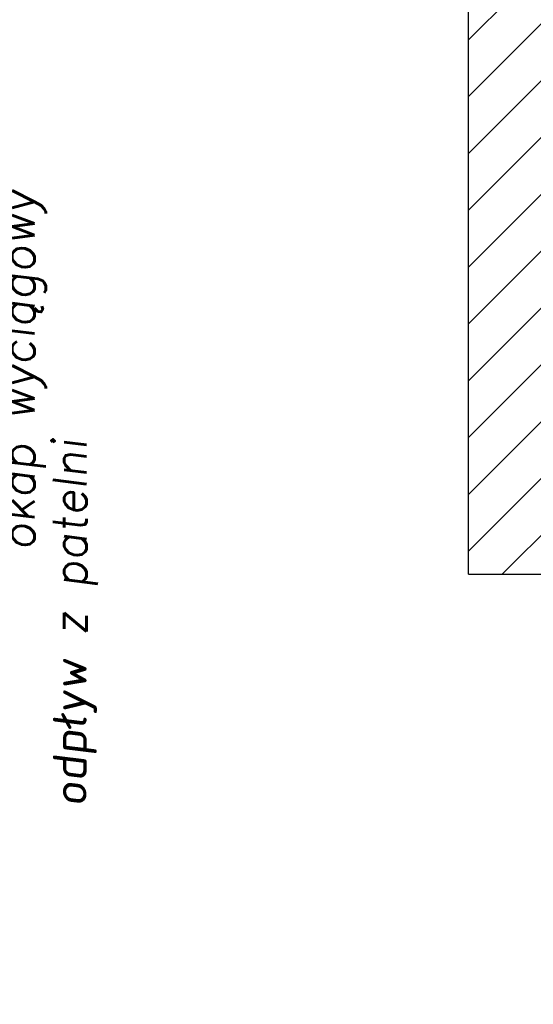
# Model space of a CAD drawing. Header units: millimetres. Extents: x -486876 to 553054, y -140324 to 834178.
# Tile 61 of 155: x -79498 to -78279, y 72804 to 75138. Entities that reach past the tile are written whole.
import ezdxf
from ezdxf.enums import TextEntityAlignment as Align

# ---------------------------------------------------------------- set-up
doc = ezdxf.new("R2010")
doc.units = ezdxf.units.MM
doc.linetypes.add('DASH2', pattern=[0.75, 0.5, -0.25])
doc.layers.add('_XREF', color=252, linetype='DASH2', lineweight=13)
doc.layers.add('XREF$0$ściana nośna', color=8, linetype='Continuous', lineweight=30)
for name, color, linetype in [('XREF$0$DRZWI', 8, 'Continuous'), ('XREF$0$nowe ściany', 8, 'Continuous'), ('XREF$0$WYMIARY', 9, 'Continuous'), ('XREF$0$WYPEŁNIENIA', 8, 'Continuous')]:
    doc.layers.add(name, color=color, linetype=linetype)
doc.styles.add('XREF$0$APLUS', font='arial.ttf', dxfattribs={"width": 0.6})
doc.styles.add('XREF$0$ROMANS', font='romans.shx')

# ---------------------------------------------------------------- blocks, each defined once
blk = doc.blocks.new('XREF')
at = {"layer": 'XREF$0$WYPEŁNIENIA'}
h = blk.add_hatch(dxfattribs=at)
h.set_pattern_fill('ANSI31', color=256, scale=3)
h.set_pattern_definition([(45, (-52999.899, 13162.694), (-6.7351921, 6.7351921), [])])
h.paths.add_polyline_path([(2558.56, 10304.91), (2546.56, 10304.91), (2546.56, 10206.27), (2556.56, 10206.27), (2558.56, 10206.27)])
h.paths.add_polyline_path([(2558.56, 10106.27), (2546.56, 10106.27), (2546.56, 10024.04), (2558.56, 10024.04)])
h.paths.add_polyline_path([(2161.56, 9779.12), (2121.56, 9779.12), (2121.56, 9694.37), (2161.56, 9694.37)])
h.paths.add_polyline_path([(2161.56, 9424.37), (2121.56, 9424.37), (2121.56, 9247.17), (1876.56, 9247.17), (1846.56, 9247.17), (1846.56, 9224.37), (2134.58, 9224.37), (2134.58, 9090.15), (2519.93, 9090.15), (2519.93, 9115.15), (2161.56, 9115.15)])
h.paths.add_polyline_path([(1876.56, 9441.47), (1846.56, 9441.47), (1846.56, 9404.47), (1876.56, 9404.47)])
h.paths.add_polyline_path([(1876.56, 9715.37), (1846.56, 9715.37), (1846.56, 9678.37), (1876.56, 9678.37)])
h.paths.add_polyline_path([(2699.1, 9115.15), (2648.93, 9115.15), (2648.93, 9090.15), (2699.1, 9090.15)])
h.paths.add_polyline_path([(2878.28, 9115.15), (2833.43, 9115.15), (2833.43, 9090.15), (2878.28, 9090.15)])
h.paths.add_polyline_path([(3386.56, 9321.43), (3541.76, 9319.38), (3541.76, 9339.38), (3386.56, 9341.43), (3386.56, 9472.15), (3361.56, 9472.15), (3361.56, 9115.15), (3007.28, 9115.15), (3007.28, 9090.15), (3386.56, 9090.15)])
h.paths.add_polyline_path([(3386.56, 9779.12), (3361.56, 9779.12), (3361.56, 9622.15), (3386.56, 9622.15)])
h.paths.add_polyline_path([(3386.56, 9871.31), (3361.56, 9871.31), (3361.56, 9779.12), (3386.56, 9779.12)])
h.paths.add_polyline_path([(3409.56, 10024.04), (3386.56, 10024.04), (3386.56, 10471.78), (3409.68, 10471.78), (3409.68, 10496.78), (3386.56, 10496.78), (3386.56, 10611.78), (3447.56, 10611.78), (3447.56, 10651.78), (3326.56, 10651.78), (3326.56, 10611.78), (3361.56, 10611.78), (3361.56, 10024.04), (3167, 10024.04), (3167, 9984.04), (3361.56, 9984.04), (3361.56, 9971.31), (3386.56, 9971.31), (3386.56, 9984.04), (3409.56, 9984.04)])
h.paths.add_polyline_path([(3221.56, 10651.78), (3201.56, 10651.78), (3201.56, 10666.78), (3176.56, 10666.78), (3176.56, 10322.95), (3201.56, 10322.95), (3201.56, 10611.78), (3221.56, 10611.78)])
h.paths.add_polyline_path([(2666.56, 10481.33), (2666.56, 10497.95), (2646.56, 10497.95), (2646.56, 10392.95), (2666.56, 10392.95)])
h.paths.add_polyline_path([(2833.43, 10649.37), (2666.56, 10649.37), (2666.56, 10637.37), (2833.43, 10637.37)])
h.paths.add_polyline_path([(2896.56, 10649.37), (2833.56, 10649.37), (2833.56, 10589.37), (2896.56, 10589.37)])
h.paths.add_polyline_path([(2896.56, 10649.37), (2884.56, 10649.37)])
h.paths.add_polyline_path([(3055.46, 10649.37), (2896.56, 10649.37), (2896.56, 10637.37), (3055.46, 10637.37)])
h.paths.add_polyline_path([(3033.87, 10637.37), (3021.87, 10637.37), (3021.87, 10496.71), (3033.87, 10496.71)])
h.paths.add_polyline_path([(3176.56, 10649.37), (3155.46, 10649.37), (3155.46, 10637.37), (3176.56, 10637.37)])
h.paths.add_polyline_path([(2806.56, 10316.91), (2666.56, 10316.91), (2666.56, 10304.91), (2794.56, 10304.91), (2794.56, 10223.94), (2806.56, 10223.94)])
at = {"layer": 'XREF$0$nowe ściany'}
blk.add_line((3176.56, 10322.95), (3201.56, 10322.95), dxfattribs=at)
at = {"layer": 'XREF$0$ściana nośna'}
blk.add_line((3176.56, 10322.95), (3176.56, 10666.78), dxfattribs=at)
at = {"style": 'XREF$0$APLUS'}
blk.add_attdef('165', text='', height=12.94, rotation=90, dxfattribs=at).set_placement((5850.28, 4086.91), align=Align.TOP_CENTER)
blk.add_attdef('70', text='', height=12.94, rotation=90, dxfattribs=at).set_placement((5846.74, 4087.03), align=Align.BOTTOM_CENTER)
at = {"layer": 'XREF$0$DRZWI', "style": 'XREF$0$APLUS'}
for tag, height, p in [('90', 10.59, (3968.05, 17970.78)), ('90', 10.59, (4273.69, 17907.63)), ('90', 10.59, (4647.11, 17907.63)), ('90', 10.59, (4995.74, 17907.63)), ('90', 10.59, (5345.01, 17907.63)), ('90', 8.24, (3625.86, 17450.53)), ('90', 8.24, (4282.58, 17436.64)), ('90', 8.24, (4577.82, 17436.64)), ('90', 8.24, (5003.12, 17436.64)), ('90', 8.24, (5300.95, 17436.64)), ('90', 8.24, (5625.63, 17350.96)), ('110', 12.94, (3772.73, 10725.01)), ('100', 12.94, (3763.85, 10003.38)), ('90', 10.59, (3383.41, 9921.97)), ('83', 10.59, (4118.73, 4184.03))]:
    blk.add_attdef(tag, text='', height=height, dxfattribs=at).set_placement(p, align=Align.BOTTOM_CENTER)
for tag, height, p in [('200', 10.59, (3967.95, 17967.89)), ('200', 10.59, (4273.59, 17904.74)), ('200', 10.59, (4647.01, 17904.74)), ('200', 10.59, (4995.64, 17904.74)), ('200', 10.59, (5344.91, 17904.74)), ('200', 8.24, (3625.86, 17448.28)), ('200', 8.24, (4282.58, 17434.39)), ('200', 8.24, (4577.82, 17434.39)), ('200', 8.24, (5003.12, 17434.39)), ('200', 8.24, (5300.95, 17434.39)), ('200', 8.24, (5625.63, 17348.71)), ('210', 12.94, (3772.6, 10721.48)), ('200', 12.94, (3763.85, 9999.84)), ('200', 10.59, (3383.31, 9919.08)), ('178', 10.59, (4118.62, 4181.14))]:
    blk.add_attdef(tag, text='', height=height, dxfattribs=at).set_placement(p, align=Align.TOP_CENTER)
for tag, height, p in [('205', 10.59, (4204.92, 17787.31)), ('210', 10.59, (5722.65, 17787.31)), ('210', 12.94, (4602.86, 17776.83)), ('210', 12.94, (4951.5, 17776.83)), ('210', 12.94, (5300.98, 17776.83)), ('210', 12.94, (4044.07, 17776.19)), ('210', 12.94, (3579.16, 17557.04)), ('210', 12.94, (3935.88, 17557.04)), ('210', 12.94, (4219.13, 17557.04)), ('210', 12.94, (4633.7, 17557.04)), ('210', 12.94, (4958.43, 17557.04)), ('210', 12.94, (5356.84, 17557.04)), ('210', 12.94, (5615.9, 17557.04)), ('200', 11.76, (4716.1, 10187.15)), ('200', 11.76, (4936.97, 10128.95)), ('200', 11.76, (5363.02, 10117.1)), ('210', 13.53, (3475.75, 9987.9)), ('170', 11.76, (4209.38, 4035.73))]:
    blk.add_attdef(tag, text='', height=height, rotation=90, dxfattribs=at).set_placement(p, align=Align.TOP_CENTER)
for tag, height, p in [('100', 10.59, (5719.75, 17787.41)), ('96', 10.59, (4202.03, 17787.41)), ('100', 12.94, (4599.33, 17776.96)), ('100', 12.94, (4947.96, 17776.96)), ('100', 12.94, (5297.45, 17776.96)), ('100', 12.94, (4040.53, 17776.32)), ('100', 12.94, (3575.63, 17557.16)), ('100', 12.94, (3932.34, 17557.16)), ('100', 12.94, (4215.59, 17557.16)), ('100', 12.94, (4630.17, 17557.16)), ('100', 12.94, (4954.89, 17557.16)), ('100', 12.94, (5353.3, 17557.16)), ('100', 12.94, (5612.36, 17557.16)), ('90', 11.76, (4712.89, 10187.26)), ('90', 11.76, (4933.75, 10129.07)), ('90', 11.76, (5359.81, 10117.21)), ('120', 13.53, (3472.06, 9987.9)), ('90', 11.76, (4206.17, 4035.84))]:
    blk.add_attdef(tag, text='', height=height, rotation=90, dxfattribs=at).set_placement(p, align=Align.BOTTOM_CENTER)
at = {"layer": 'XREF$0$WYMIARY', "char_height": 8, "width": 174.6276, "attachment_point": 1, "rotation": 90, "style": 'XREF$0$ROMANS'}
for s, insert in [('{\\Q7;okap wyciągowy}', (3065.6, 10328.59)), ('{\\Q7;odpływ z patelni}', (3077.94, 10267.79))]:
    blk.add_mtext(s, dxfattribs=dict(at, insert=insert))

msp = doc.modelspace()

# ---------------------------------------------------------------- block references
at = {"layer": '_XREF', "xscale": 10, "yscale": 10, "zscale": 10}
msp.add_blockref('XREF', (-110198.46986, -29406.42919), dxfattribs=at)

doc.saveas('drawing.dxf')
